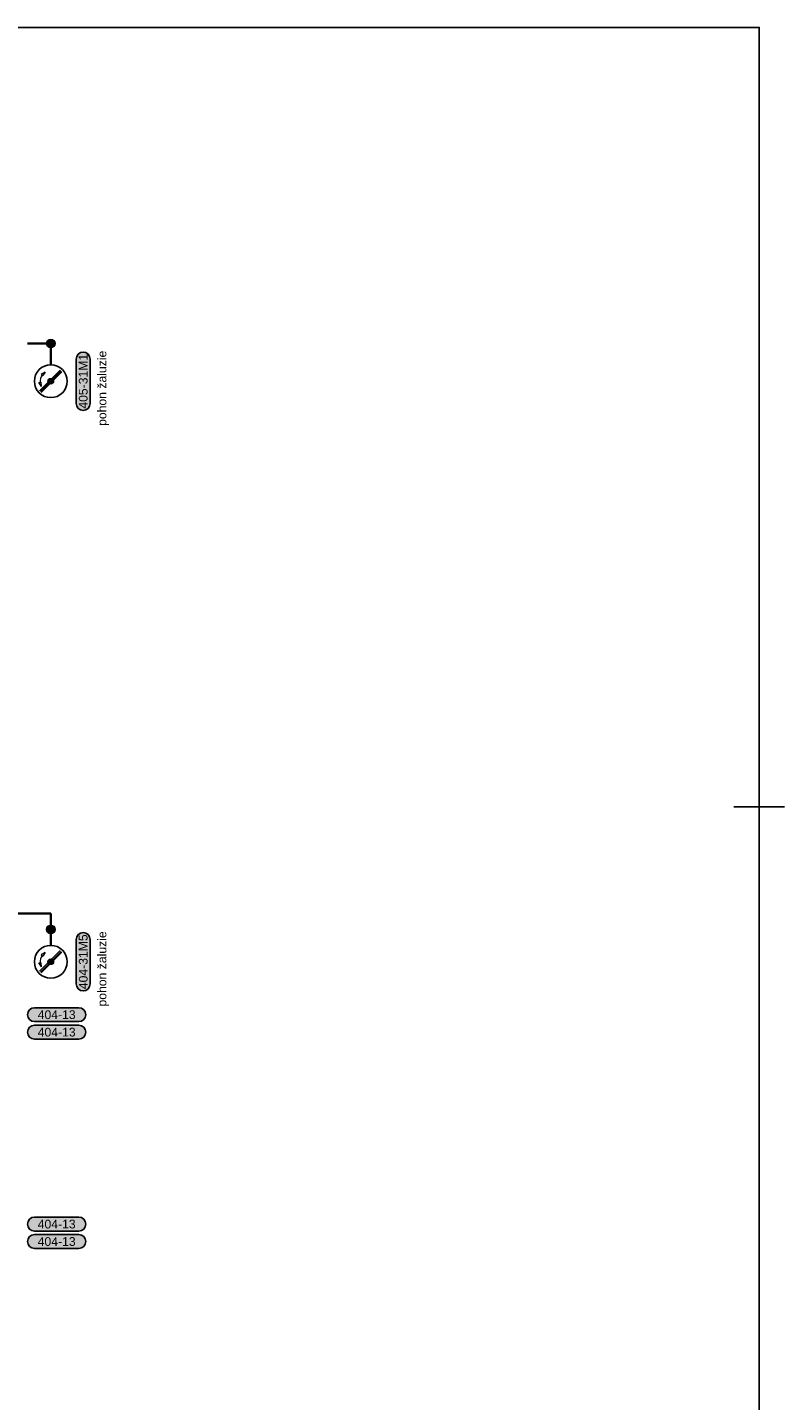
# Model space of a CAD drawing. Extents: x -19864 to 492529, y -84687 to -21221.
# Tile 22 of 34: x 219565 to 226073, y -75457 to -63654. Entities that reach past the tile are written whole.
import ezdxf
from ezdxf.enums import TextEntityAlignment as Align

# ---------------------------------------------------------------- set-up
doc = ezdxf.new("R2010")
doc.units = 0
doc.header["$MEASUREMENT"] = 0
doc.layers.get('0').update_dxf_attribs({"linetype": 'CONTINUOUS'})
for name, color, linetype in [('__91-Rozpiska', 207, 'CONTINUOUS'), ('__ELEKTRO PAVELKA', 4, 'CONTINUOUS'), ('__Temná fialová', 195, 'CONTINUOUS')]:
    doc.layers.add(name, color=color, linetype=linetype)
doc.layers.add('__Rudá tmavá', color=7, linetype='CONTINUOUS', true_color=0xdb0000)
doc.layers.add('__Temná modrá', color=7, linetype='CONTINUOUS', true_color=0x0000c7)
doc.layers.add('MP2000N', color=7, linetype='CONTINUOUS', plot=False)
doc.styles.add('Arial', font='arial.ttf')
doc.styles.add('GENERATED_STYLE_1', font='arial.ttf')

# ---------------------------------------------------------------- blocks, each defined once
blk = doc.blocks.new('A2-1ku50')
at = {"layer": '__91-Rozpiska', "linetype": 'Continuous'}
blk.add_line((218, 13750), (-218, 13750), dxfattribs=at)
at = {"layer": 'MP2000N', "color": 6, "linetype": 'Continuous'}
for p, q in [((-27950, 20450), (0, 20450)), ((0, 20450), (0, 0))]:
    blk.add_line(p, q, dxfattribs=at)
blk.add_lwpolyline([(-27950, 20450), (0, 20450), (0, 0), (-27950, 0)], close=True, dxfattribs=at)
blk = doc.blocks.new('T103')
at = {"lineweight": 13}
blk.add_hatch(color=7, dxfattribs=at).paths.add_polyline_path([(25, 0, 1), (-25, 0, 1)])
at = {"color": 7, "lineweight": 13}
for p, q in [((-96, -82), (82, 96)), ((-89, -89), (89, 89)), ((-82, -96), (96, 82)), ((-47, 79), (-82, 59)), ((-82, 59), (-68, 49)), ((-47, 79), (-68, 49)), ((-101, -10), (-83, -8)), ((-80, -45), (-101, -10)), ((-80, -45), (-83, -8))]:
    blk.add_line(p, q, dxfattribs=at)
blk.add_circle((0, 0), 141)
blk.add_circle((0, 0), 25, dxfattribs=at)
blk.add_arc((-1, 0), 91.4, 144.165, 185.7465, dxfattribs=at)
blk = doc.blocks.new('TEXT POPIS 050')
h = blk.add_hatch(color=21)
h.dxf.hatch_style = 2
h.paths.add_polyline_path([(-1908, 600, 1), (-1908, -600), (1908, -600, 1), (1908, 600)])
at = {"color": 7}
for p, q in [((-1908, 600), (1908, 600)), ((-1908, -600), (1908, -600))]:
    blk.add_line(p, q, dxfattribs=at)
at = {"color": 7, "ltscale": 4}
for centre, start, end in [((-1908, 0), 90, 270), ((1908, 0), 270, 90)]:
    blk.add_arc(centre, 600, start, end, dxfattribs=at)
at = {"color": 7, "linetype": 'Continuous', "style": 'GENERATED_STYLE_1'}
blk.add_attdef('TEXT', text='', height=750, dxfattribs=at).set_placement((0, 0), align=Align.MIDDLE)
blk = doc.blocks.new('SPOJ101')
at = {"const_width": 37.5}
blk.add_lwpolyline([(0, -18.75, -1), (0, 18.75, -1)], format="xyb", close=True, dxfattribs=at)
at = {"color": 7, "lineweight": 13}
blk.add_circle((0, 0), 37.5, dxfattribs=at)

msp = doc.modelspace()

# ---------------------------------------------------------------- linework, layer by layer
at = {"layer": '__Temná modrá', "lineweight": 35}
for p, q in [((219564, -66371), (219765, -66371)), ((219765, -66553), (219765, -66371)), ((219414, -71270), (219765, -71270)), ((219765, -71544), (219765, -71270))]:
    msp.add_line(p, q, dxfattribs=at)

# ---------------------------------------------------------------- block references
at = {"layer": '__ELEKTRO PAVELKA', "ltscale": 4}
ref = msp.add_blockref('TEXT POPIS 050', (220044, -66695), dxfattribs=dict(at, xscale=0.1, yscale=0.1, zscale=0.1, rotation=90))
ref.add_attrib('TEXT', '405-31M1', dxfattribs={"layer": '0', "color": 7, "linetype": 'Continuous', "height": 75, "rotation": 90.1156, "style": 'GENERATED_STYLE_1'}).set_placement((220044, -66695), align=Align.MIDDLE)
ref = msp.add_blockref('TEXT POPIS 050', (220044, -71685), dxfattribs=dict(at, xscale=0.1, yscale=0.1, zscale=0.1, rotation=90))
ref.add_attrib('TEXT', '404-31M5', dxfattribs={"layer": '0', "color": 7, "linetype": 'Continuous', "height": 75, "rotation": 90.1156, "style": 'GENERATED_STYLE_1'}).set_placement((220044, -71685), align=Align.MIDDLE)
ref = msp.add_blockref('TEXT POPIS 050', (219816, -72140), dxfattribs=dict(at, xscale=0.1, yscale=0.1, zscale=0.1))
ref.add_attrib('TEXT', '404-13', dxfattribs={"layer": '0', "color": 7, "linetype": 'Continuous', "height": 75, "rotation": 0.1156, "style": 'GENERATED_STYLE_1'}).set_placement((219816, -72140), align=Align.MIDDLE)
ref = msp.add_blockref('TEXT POPIS 050', (219816, -72290), dxfattribs=dict(at, xscale=0.1, yscale=0.1, zscale=0.1))
ref.add_attrib('TEXT', '404-13', dxfattribs={"layer": '0', "color": 7, "linetype": 'Continuous', "height": 75, "rotation": 0.1156, "style": 'GENERATED_STYLE_1'}).set_placement((219816, -72290), align=Align.MIDDLE)
ref = msp.add_blockref('TEXT POPIS 050', (219816, -73940), dxfattribs=dict(at, xscale=0.1, yscale=0.1, zscale=0.1))
ref.add_attrib('TEXT', '404-13', dxfattribs={"layer": '0', "color": 7, "linetype": 'Continuous', "height": 75, "rotation": 0.1156, "style": 'GENERATED_STYLE_1'}).set_placement((219816, -73940), align=Align.MIDDLE)
ref = msp.add_blockref('TEXT POPIS 050', (219816, -74090), dxfattribs=dict(at, xscale=0.1, yscale=0.1, zscale=0.1))
ref.add_attrib('TEXT', '404-13', dxfattribs={"layer": '0', "color": 7, "linetype": 'Continuous', "height": 75, "rotation": 0.1156, "style": 'GENERATED_STYLE_1'}).set_placement((219816, -74090), align=Align.MIDDLE)
at = {"layer": '__Rudá tmavá'}
for name, p in [('SPOJ101', (219765, -66371)), ('T103', (219765, -66695)), ('SPOJ101', (219765, -71407)), ('T103', (219765, -71685))]:
    msp.add_blockref(name, p, dxfattribs=at)
at = {"layer": 'MP2000N', "color": 6}
msp.add_blockref('A2-1ku50', (225856, -84104), dxfattribs=at)

# ---------------------------------------------------------------- texts
at = {"layer": '__Temná fialová', "style": 'Arial'}
for p in [(220243, -67079), (220243, -72070)]:
    msp.add_text('pohon žaluzie', height=75, rotation=90, dxfattribs=at).set_placement(p)

doc.saveas('drawing.dxf')
